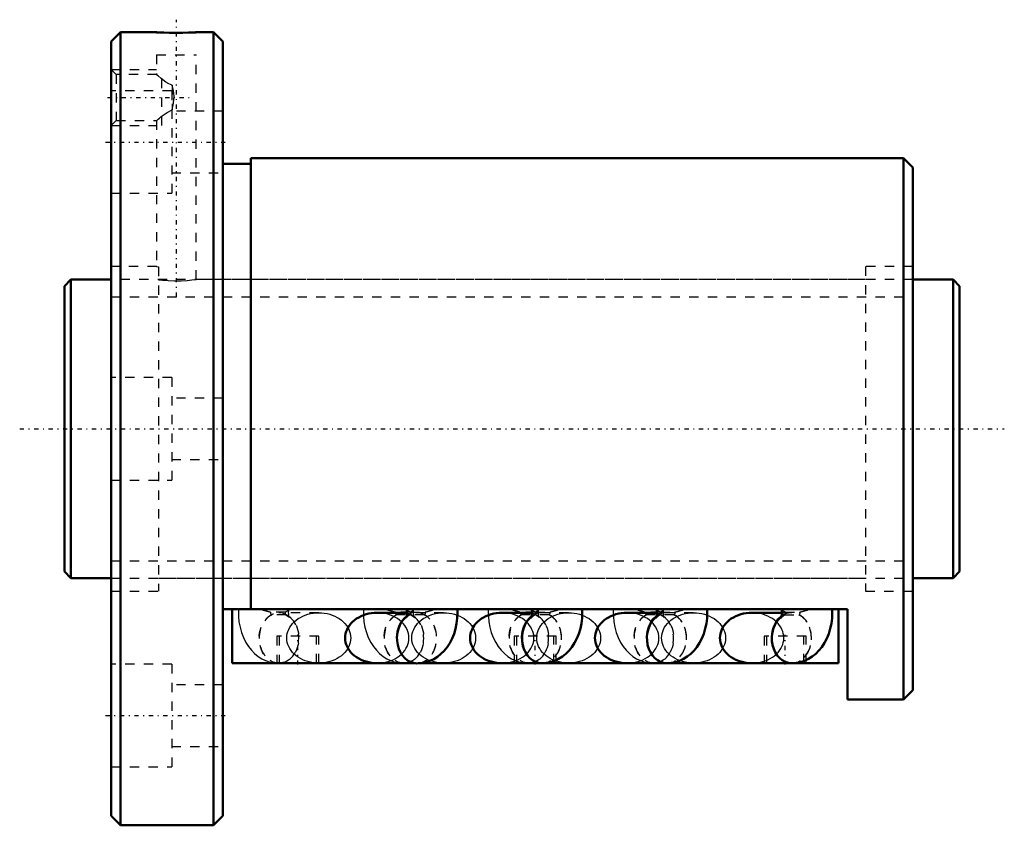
# Model space of a CAD drawing. Header units: millimetres. Extents: x -5 to 101, y -42 to 44.
import ezdxf

# ---------------------------------------------------------------- set-up
doc = ezdxf.new("R2010")
doc.units = ezdxf.units.MM
doc.linetypes.add('Center', pattern=[1.5, 0.45, -0.5, 0.05, -0.5])
doc.linetypes.add('Dashed', pattern=[2, 1, -1])
for name, color, linetype, lineweight in [('2d ConnectionPoints', 7, 'Continuous', 50), ('AM_0', 7, 'Continuous', 50), ('AM_5', 3, 'Continuous', 25), ('AM_7', 7, 'Center', 25), ('AM_9', 6, 'Dashed', 25)]:
    doc.layers.add(name, color=color, linetype=linetype, lineweight=lineweight)

# ---------------------------------------------------------------- blocks, each defined once
blk = doc.blocks.new('1_BIF3205V_10RR_Nut_0_in_BIF3205V_10RRG0_96LC0_000_4')
at = {"layer": 'AM_0'}
for p, q in [((6, 42.5), (5, 41.5)), ((9.88, 42.5), (6, 42.5)), ((6, 42.5), (6, -42.5)), ((16, 42.5), (14.1, 42.5)), ((17, 41.5), (16, 42.5)), ((16, 42.5), (16, -42.5)), ((5, 41.5), (5, -41.5)), ((17, 41.5), (17, -41.5)), ((90, 29), (20, 29)), ((20, 29), (20, -19.33)), ((91, 28), (90, 29)), ((90, 29), (90, -29)), ((20, 28.4), (17, 28.4)), ((91, 28), (91, -28)), ((84, -19.33), (17, -19.33)), ((18, -25.13), (18, -19.33)), ((36.75, -19.72), (33.53, -19.72)), ((50.16, -19.72), (46.93, -19.72)), ((63.56, -19.72), (60.33, -19.72)), ((76.96, -19.72), (73.73, -19.72)), ((83, -25.13), (83, -19.33)), ((84, -29), (84, -19.33)), ((37.6, -25.13), (18, -25.13)), ((33.53, -25.12), (37.53, -25.12)), ((83, -25.13), (37.94, -25.13)), ((46.93, -25.12), (51.01, -25.12)), ((60.33, -25.12), (64.41, -25.12)), ((73.73, -25.12), (77.81, -25.12)), ((90, -29), (91, -28)), ((84, -29), (90, -29)), ((5, -41.5), (6, -42.5)), ((16, -42.5), (17, -41.5)), ((6, -42.5), (16, -42.5))]:
    blk.add_line(p, q, dxfattribs=at)
for points in [[(14.12, 42.5), (14.07, 42.5), (13.79, 42.48), (13.31, 42.47), (12.69, 42.45), (11.98, 42.45), (11.28, 42.45), (10.66, 42.47), (10.19, 42.49), (9.92, 42.5), (9.88, 42.5)], [(33.53, -19.72), (33.23, -19.73), (32.93, -19.76), (32.64, -19.81), (32.35, -19.88), (32.08, -19.97), (31.81, -20.08), (31.56, -20.21), (31.32, -20.35), (31.1, -20.51), (30.9, -20.68), (30.72, -20.87), (30.56, -21.07), (30.42, -21.28), (30.31, -21.5), (30.22, -21.72), (30.15, -21.95), (30.11, -22.18), (30.1, -22.42), (30.11, -22.66), (30.15, -22.89), (30.22, -23.12), (30.31, -23.34), (30.42, -23.56), (30.56, -23.77), (30.72, -23.97), (30.9, -24.16), (31.1, -24.33), (31.32, -24.49), (31.56, -24.63), (31.81, -24.76), (32.08, -24.87), (32.35, -24.96), (32.64, -25.03), (32.93, -25.08), (33.23, -25.11), (33.53, -25.12)], [(36.7, -19.33), (36.7, -19.34), (36.73, -19.46), (36.74, -19.61), (36.75, -19.77), (36.74, -19.94), (36.71, -20.09), (36.68, -20.19), (36.66, -20.23), (36.66, -20.24)], [(37.79, -25.14), (38.26, -25.11), (38.73, -25.02), (39.17, -24.87), (39.6, -24.68), (40, -24.43), (40.37, -24.13), (40.72, -23.79), (41.04, -23.4), (41.32, -22.96), (41.57, -22.49), (41.78, -21.98), (41.94, -21.43), (42.06, -20.87), (42.13, -20.3), (42.15, -19.71), (42.14, -19.33)], [(46.93, -19.72), (46.63, -19.73), (46.33, -19.76), (46.04, -19.81), (45.75, -19.88), (45.48, -19.97), (45.21, -20.08), (44.96, -20.21), (44.72, -20.35), (44.5, -20.51), (44.3, -20.68), (44.12, -20.87), (43.96, -21.07), (43.82, -21.28), (43.71, -21.5), (43.62, -21.72), (43.55, -21.95), (43.51, -22.18), (43.5, -22.42), (43.51, -22.66), (43.55, -22.89), (43.62, -23.12), (43.71, -23.34), (43.82, -23.56), (43.96, -23.77), (44.12, -23.97), (44.3, -24.16), (44.5, -24.33), (44.72, -24.49), (44.96, -24.63), (45.21, -24.76), (45.48, -24.87), (45.75, -24.96), (46.04, -25.03), (46.33, -25.08), (46.63, -25.11), (46.93, -25.12)], [(50.11, -19.33), (50.11, -19.34), (50.13, -19.45), (50.15, -19.6), (50.16, -19.77), (50.15, -19.94), (50.12, -20.09), (50.09, -20.19), (50.07, -20.24), (50.07, -20.24)], [(51.19, -25.13), (51.66, -25.1), (52.13, -25.01), (52.57, -24.86), (53, -24.67), (53.4, -24.42), (53.77, -24.12), (54.12, -23.78), (54.43, -23.39), (54.72, -22.95), (54.96, -22.48), (55.17, -21.97), (55.33, -21.42), (55.45, -20.86), (55.52, -20.29), (55.54, -19.71), (55.53, -19.33)], [(60.33, -19.72), (60.03, -19.73), (59.73, -19.76), (59.44, -19.81), (59.15, -19.88), (58.88, -19.97), (58.61, -20.08), (58.36, -20.21), (58.12, -20.35), (57.9, -20.51), (57.7, -20.68), (57.52, -20.87), (57.36, -21.07), (57.22, -21.28), (57.11, -21.5), (57.02, -21.72), (56.95, -21.95), (56.91, -22.18), (56.9, -22.42), (56.91, -22.66), (56.95, -22.89), (57.02, -23.12), (57.11, -23.34), (57.22, -23.56), (57.36, -23.77), (57.52, -23.97), (57.7, -24.16), (57.9, -24.33), (58.12, -24.49), (58.36, -24.63), (58.61, -24.76), (58.88, -24.87), (59.15, -24.96), (59.44, -25.03), (59.73, -25.08), (60.03, -25.11), (60.33, -25.12)], [(63.51, -19.33), (63.51, -19.34), (63.53, -19.45), (63.55, -19.6), (63.56, -19.77), (63.55, -19.94), (63.52, -20.09), (63.49, -20.19), (63.47, -20.24), (63.47, -20.24)], [(64.59, -25.13), (65.06, -25.1), (65.53, -25.01), (65.97, -24.86), (66.4, -24.67), (66.8, -24.42), (67.17, -24.12), (67.52, -23.78), (67.83, -23.39), (68.12, -22.95), (68.36, -22.48), (68.57, -21.97), (68.73, -21.42), (68.85, -20.86), (68.92, -20.29), (68.94, -19.71), (68.93, -19.33)], [(73.73, -19.72), (73.43, -19.73), (73.13, -19.76), (72.84, -19.81), (72.55, -19.88), (72.28, -19.97), (72.01, -20.08), (71.76, -20.21), (71.52, -20.35), (71.3, -20.51), (71.1, -20.68), (70.92, -20.87), (70.76, -21.07), (70.62, -21.28), (70.51, -21.5), (70.42, -21.72), (70.35, -21.95), (70.31, -22.18), (70.3, -22.42), (70.31, -22.66), (70.35, -22.89), (70.42, -23.12), (70.51, -23.34), (70.62, -23.56), (70.76, -23.77), (70.92, -23.97), (71.1, -24.16), (71.3, -24.33), (71.52, -24.49), (71.76, -24.63), (72.01, -24.76), (72.28, -24.87), (72.55, -24.96), (72.84, -25.03), (73.13, -25.08), (73.43, -25.11), (73.73, -25.12)], [(76.91, -19.33), (76.91, -19.34), (76.93, -19.45), (76.95, -19.6), (76.96, -19.77), (76.95, -19.94), (76.92, -20.09), (76.89, -20.19), (76.87, -20.24), (76.87, -20.24)], [(77.99, -25.13), (78.46, -25.1), (78.93, -25.01), (79.37, -24.86), (79.8, -24.67), (80.2, -24.42), (80.57, -24.12), (80.92, -23.78), (81.23, -23.39), (81.52, -22.95), (81.76, -22.48), (81.97, -21.97), (82.13, -21.42), (82.25, -20.86), (82.32, -20.29), (82.34, -19.71), (82.33, -19.33)]]:
    blk.add_lwpolyline(points, dxfattribs=at)
for centre, major_axis, start_param, end_param in [((37.79, -22.44), (0, 2.7), 0.541723, 3.142537), ((37.79, -22.42), (0, -2.7), 3.685973, 4.716093), ((51.19, -22.42), (0, -2.7), 3.678521, 5.239198), ((51.19, -22.44), (0, 2.69), 0.539526, 3.142564), ((64.59, -22.42), (0, -2.7), 3.678521, 5.239198), ((64.59, -22.44), (0, 2.69), 0.539526, 3.142564), ((77.99, -22.42), (0, -2.7), 3.678521, 5.239198), ((77.99, -22.44), (0, 2.69), 0.539526, 3.142564)]:
    blk.add_ellipse(centre, major_axis=major_axis, ratio=0.788011, start_param=start_param, end_param=end_param, dxfattribs=at)
at = {"layer": 'AM_5', "linetype": 'Dashed'}
for p, q in [((5, 38.5), (9.88, 38.5)), ((10.44, 32.5), (10.44, 38.5)), ((5, 32.5), (9.88, 32.5))]:
    blk.add_line(p, q, dxfattribs=at)
at = {"layer": 'AM_7'}
for p, q in [((12, 14.15), (12, 43.85)), ((4.6, 35.5), (13.37, 35.5)), ((4.4, 30.74), (17.6, 30.74)), ((25.04, -25.27), (25.04, -22.09)), ((50.5, -25.27), (50.5, -22.09)), ((77.3, -25.27), (77.3, -22.09)), ((4.4, -30.74), (17.6, -30.74))]:
    blk.add_line(p, q, dxfattribs=at)
at = {"layer": 'AM_9'}
for p, q in [((9.88, 42.5), (9.88, 42.39)), ((14.12, 42.39), (9.88, 42.39)), ((14.12, 42.39), (14.12, 42.5)), ((9.88, 40.09), (14.12, 40.09)), ((9.88, 40.09), (9.88, 37.94)), ((14.12, 16), (14.12, 40.09)), ((5.54, 37.96), (5, 38.5)), ((9.9, 37.96), (5.54, 37.96)), ((5.54, 37.96), (5.54, 33.04)), ((11.5, 36.24), (5, 36.24)), ((11.5, 36.24), (11.5, 25.24)), ((11.55, 36.82), (11.55, 34.18)), ((17, 34.04), (11.5, 34.04)), ((5, 32.5), (5.54, 33.04)), ((5.54, 33.04), (9.9, 33.04)), ((9.88, 33.06), (9.88, 17.4)), ((11.5, 27.44), (17, 27.44)), ((5, 25.24), (11.5, 25.24)), ((9.9, 17.4), (5, 17.4)), ((9.88, 17.4), (10.1, 17.37)), ((10.1, 17.37), (10.1, -17.4)), ((85.9, 17.4), (85.9, -17.4)), ((91, 17.4), (85.9, 17.4)), ((85.9, 16), (14.12, 16)), ((11.5, 5.5), (5, 5.5)), ((11.5, 5.5), (11.5, -5.5)), ((17, 3.3), (11.5, 3.3)), ((11.5, -3.3), (17, -3.3)), ((5, -5.5), (11.5, -5.5)), ((10.1, -16), (85.9, -16)), ((5, -17.4), (10.1, -17.4)), ((85.9, -17.4), (91, -17.4)), ((23.69, -19.64), (22.12, -19.64)), ((23.79, -19.94), (22.23, -19.94)), ((27.27, -19.72), (23.01, -19.72)), ((37.09, -19.64), (35.52, -19.64)), ((38.59, -19.94), (35.63, -19.94)), ((40.67, -19.72), (36.75, -19.72)), ((37.09, -19.64), (38.7, -19.64)), ((50.49, -19.64), (48.92, -19.64)), ((51.97, -19.94), (49.03, -19.94)), ((54.07, -19.72), (50.16, -19.72)), ((50.51, -19.64), (52.08, -19.64)), ((63.89, -19.64), (62.32, -19.64)), ((65.37, -19.94), (62.43, -19.94)), ((67.47, -19.72), (63.56, -19.72)), ((63.91, -19.64), (65.48, -19.64)), ((77.99, -19.72), (76.96, -19.72)), ((77.21, -19.94), (78.77, -19.94)), ((77.31, -19.64), (78.88, -19.64)), ((27.29, -22.23), (22.79, -22.23)), ((22.79, -22.23), (22.79, -25.13)), ((23.04, -22.23), (23.04, -25.13)), ((27.04, -25.13), (27.04, -22.23)), ((27.29, -25.13), (27.29, -22.23)), ((52.75, -22.23), (48.25, -22.23)), ((48.25, -22.23), (48.25, -25.13)), ((48.5, -22.23), (48.5, -25.13)), ((52.5, -25.13), (52.5, -22.23)), ((52.75, -25.13), (52.75, -22.23)), ((79.55, -22.23), (75.05, -22.23)), ((75.05, -22.23), (75.05, -25.13)), ((75.3, -22.23), (75.3, -25.13)), ((79.3, -25.13), (79.3, -22.23)), ((79.55, -25.13), (79.55, -22.23)), ((11.5, -25.24), (5, -25.24)), ((11.5, -25.24), (11.5, -36.24)), ((23.01, -25.12), (27.27, -25.12)), ((36.25, -25.13), (36.41, -25.13)), ((37.53, -25.12), (40.67, -25.12)), ((37.94, -25.13), (37.6, -25.13)), ((49.65, -25.13), (49.81, -25.13)), ((51.01, -25.12), (54.07, -25.12)), ((63.05, -25.13), (63.21, -25.13)), ((64.41, -25.12), (67.47, -25.12)), ((77.81, -25.12), (77.99, -25.12)), ((17, -27.44), (11.5, -27.44)), ((11.5, -34.04), (17, -34.04)), ((5, -36.24), (11.5, -36.24))]:
    blk.add_line(p, q, dxfattribs=at)
for points in [[(11.55, 36.82), (11.21, 36.97), (10.89, 37.16), (10.37, 37.54), (10.04, 37.82), (9.89, 37.94), (9.88, 37.96)], [(11.55, 34.18), (11.71, 34.91), (11.75, 35.66), (11.68, 36.24), (11.55, 36.82)], [(9.88, 33.04), (9.9, 33.06), (10.04, 33.18), (10.2, 33.31), (10.39, 33.47), (10.68, 33.69), (11.02, 33.92), (11.55, 34.18)], [(10.1, 15.97), (10.52, 15.93), (11.11, 15.88), (11.8, 15.86), (12.51, 15.87), (13.16, 15.9), (13.68, 15.95), (14.02, 15.99), (14.12, 16)], [(18.67, -19.33), (18.66, -19.53), (18.67, -20.11), (18.72, -20.69), (18.83, -21.27), (18.98, -21.83), (19.19, -22.38), (19.45, -22.9), (19.73, -23.34), (20.05, -23.74), (20.39, -24.09), (20.77, -24.39), (21.16, -24.64), (21.58, -24.84), (22.06, -25.01), (22.54, -25.1), (23.01, -25.13)], [(23.76, -19.93), (23.76, -19.93), (23.94, -20.05), (24.06, -20.15), (24.12, -20.22), (24.13, -20.24)], [(27.27, -25.12), (26.98, -25.11), (26.68, -25.08), (26.39, -25.03), (26.1, -24.96), (25.83, -24.87), (25.56, -24.76), (25.31, -24.63), (25.07, -24.49), (24.85, -24.33), (24.65, -24.16), (24.47, -23.97), (24.31, -23.77), (24.17, -23.56), (24.06, -23.34), (23.97, -23.12), (23.9, -22.89), (23.86, -22.66), (23.85, -22.42), (23.86, -22.18), (23.9, -21.95), (23.97, -21.72), (24.06, -21.5), (24.17, -21.28), (24.31, -21.07), (24.47, -20.87), (24.65, -20.68), (24.85, -20.51), (25.07, -20.35), (25.31, -20.21), (25.56, -20.08), (25.83, -19.97), (26.1, -19.88), (26.39, -19.81), (26.68, -19.76), (26.98, -19.73), (27.27, -19.72)], [(24.11, -20.2), (24.09, -20.14), (24.06, -20.02), (24.05, -19.87), (24.04, -19.7), (24.05, -19.53), (24.08, -19.39), (24.1, -19.33)], [(27.27, -19.72), (27.57, -19.73), (27.87, -19.76), (28.16, -19.81), (28.45, -19.88), (28.72, -19.97), (28.99, -20.08), (29.24, -20.21), (29.48, -20.35), (29.7, -20.51), (29.9, -20.68), (30.08, -20.87), (30.24, -21.07), (30.38, -21.28), (30.49, -21.5), (30.58, -21.72), (30.65, -21.95), (30.69, -22.18), (30.7, -22.42)], [(32.07, -19.33), (32.06, -19.53), (32.07, -20.11), (32.12, -20.69), (32.23, -21.27), (32.38, -21.83), (32.59, -22.38), (32.85, -22.9), (33.13, -23.34), (33.45, -23.74), (33.79, -24.09), (34.17, -24.39), (34.56, -24.64), (34.98, -24.84), (35.46, -25.01), (35.94, -25.1), (36.25, -25.13)], [(36.95, -22.42), (36.94, -22.18), (36.9, -21.95), (36.83, -21.72), (36.74, -21.5), (36.63, -21.28), (36.49, -21.07), (36.33, -20.87), (36.15, -20.68), (35.95, -20.51), (35.73, -20.35), (35.49, -20.21), (35.24, -20.08), (34.97, -19.97), (34.7, -19.88), (34.41, -19.81), (34.12, -19.76), (33.82, -19.73), (33.53, -19.72)], [(36.66, -20.24), (36.67, -20.22), (36.72, -20.16), (36.83, -20.06), (37.02, -19.93), (37.04, -19.92)], [(37.16, -19.93), (37.16, -19.93), (37.34, -20.05), (37.46, -20.15), (37.52, -20.22), (37.53, -20.24)], [(40.67, -25.12), (40.38, -25.11), (40.08, -25.08), (39.79, -25.03), (39.5, -24.96), (39.23, -24.87), (38.96, -24.76), (38.71, -24.63), (38.47, -24.49), (38.25, -24.33), (38.05, -24.16), (37.87, -23.97), (37.71, -23.77), (37.57, -23.56), (37.46, -23.34), (37.37, -23.12), (37.3, -22.89), (37.26, -22.66), (37.25, -22.42), (37.26, -22.18), (37.3, -21.95), (37.37, -21.72), (37.46, -21.5), (37.57, -21.28), (37.71, -21.07), (37.87, -20.87), (38.05, -20.68), (38.25, -20.51), (38.47, -20.35), (38.71, -20.21), (38.96, -20.08), (39.23, -19.97), (39.5, -19.88), (39.79, -19.81), (40.08, -19.76), (40.38, -19.73), (40.67, -19.72)], [(37.44, -19.72), (37.44, -19.7), (37.45, -19.53), (37.48, -19.39), (37.5, -19.33)], [(37.51, -20.2), (37.49, -20.14), (37.46, -20.02), (37.45, -19.87), (37.44, -19.72)], [(40.67, -19.72), (40.97, -19.73), (41.27, -19.76), (41.56, -19.81), (41.85, -19.88), (42.12, -19.97), (42.39, -20.08), (42.64, -20.21), (42.88, -20.35), (43.1, -20.51), (43.3, -20.68), (43.48, -20.87), (43.64, -21.07), (43.78, -21.28), (43.89, -21.5), (43.98, -21.72), (44.05, -21.95), (44.09, -22.18), (44.1, -22.42)], [(45.47, -19.33), (45.46, -19.53), (45.47, -20.11), (45.52, -20.69), (45.63, -21.27), (45.78, -21.83), (45.99, -22.38), (46.25, -22.9), (46.53, -23.34), (46.85, -23.74), (47.19, -24.09), (47.57, -24.39), (47.96, -24.64), (48.38, -24.84), (48.5, -24.89)], [(50.35, -22.42), (50.34, -22.18), (50.3, -21.95), (50.23, -21.72), (50.14, -21.5), (50.03, -21.28), (49.89, -21.07), (49.73, -20.87), (49.55, -20.68), (49.35, -20.51), (49.13, -20.35), (48.89, -20.21), (48.64, -20.08), (48.37, -19.97), (48.1, -19.88), (47.81, -19.81), (47.52, -19.76), (47.22, -19.73), (46.93, -19.72)], [(50.07, -20.24), (50.08, -20.23), (50.13, -20.17), (50.23, -20.07), (50.42, -19.94), (50.45, -19.93)], [(50.56, -19.93), (50.56, -19.93), (50.74, -20.05), (50.86, -20.15), (50.92, -20.22), (50.93, -20.24)], [(54.07, -25.12), (53.78, -25.11), (53.48, -25.08), (53.19, -25.03), (52.9, -24.96), (52.63, -24.87), (52.36, -24.76), (52.11, -24.63), (51.87, -24.49), (51.65, -24.33), (51.45, -24.16), (51.27, -23.97), (51.11, -23.77), (50.97, -23.56), (50.86, -23.34), (50.77, -23.12), (50.7, -22.89), (50.66, -22.66), (50.65, -22.42), (50.66, -22.18), (50.7, -21.95), (50.77, -21.72), (50.86, -21.5), (50.97, -21.28), (51.11, -21.07), (51.27, -20.87), (51.45, -20.68), (51.65, -20.51), (51.87, -20.35), (52.11, -20.21), (52.36, -20.08), (52.63, -19.97), (52.9, -19.88), (53.19, -19.81), (53.48, -19.76), (53.78, -19.73), (54.07, -19.72)], [(50.84, -19.72), (50.84, -19.7), (50.85, -19.53), (50.88, -19.39), (50.9, -19.33)], [(50.91, -20.2), (50.89, -20.14), (50.86, -20.02), (50.85, -19.87), (50.84, -19.72)], [(54.07, -19.72), (54.37, -19.73), (54.67, -19.76), (54.96, -19.81), (55.25, -19.88), (55.52, -19.97), (55.79, -20.08), (56.04, -20.21), (56.28, -20.35), (56.5, -20.51), (56.7, -20.68), (56.88, -20.87), (57.04, -21.07), (57.18, -21.28), (57.29, -21.5), (57.38, -21.72), (57.45, -21.95), (57.49, -22.18), (57.5, -22.42)], [(58.87, -19.33), (58.86, -19.53), (58.87, -20.11), (58.92, -20.69), (59.03, -21.27), (59.18, -21.83), (59.39, -22.38), (59.65, -22.9), (59.93, -23.34), (60.25, -23.74), (60.59, -24.09), (60.97, -24.39), (61.36, -24.64), (61.78, -24.84), (62.26, -25.01), (62.74, -25.1), (63.05, -25.13)], [(63.75, -22.42), (63.74, -22.18), (63.7, -21.95), (63.63, -21.72), (63.54, -21.5), (63.43, -21.28), (63.29, -21.07), (63.13, -20.87), (62.95, -20.68), (62.75, -20.51), (62.53, -20.35), (62.29, -20.21), (62.04, -20.08), (61.77, -19.97), (61.5, -19.88), (61.21, -19.81), (60.92, -19.76), (60.62, -19.73), (60.33, -19.72)], [(63.47, -20.24), (63.48, -20.23), (63.53, -20.17), (63.63, -20.07), (63.82, -19.94), (63.85, -19.93)], [(63.96, -19.93), (63.96, -19.93), (64.14, -20.05), (64.26, -20.15), (64.32, -20.22), (64.33, -20.24)], [(67.47, -25.12), (67.18, -25.11), (66.88, -25.08), (66.59, -25.03), (66.3, -24.96), (66.03, -24.87), (65.76, -24.76), (65.51, -24.63), (65.27, -24.49), (65.05, -24.33), (64.85, -24.16), (64.67, -23.97), (64.51, -23.77), (64.37, -23.56), (64.26, -23.34), (64.17, -23.12), (64.1, -22.89), (64.06, -22.66), (64.05, -22.42), (64.06, -22.18), (64.1, -21.95), (64.17, -21.72), (64.26, -21.5), (64.37, -21.28), (64.51, -21.07), (64.67, -20.87), (64.85, -20.68), (65.05, -20.51), (65.27, -20.35), (65.51, -20.21), (65.76, -20.08), (66.03, -19.97), (66.3, -19.88), (66.59, -19.81), (66.88, -19.76), (67.18, -19.73), (67.47, -19.72)], [(64.24, -19.72), (64.24, -19.7), (64.25, -19.53), (64.28, -19.39), (64.3, -19.33)], [(64.31, -20.2), (64.29, -20.14), (64.26, -20.02), (64.25, -19.87), (64.24, -19.72)], [(67.47, -19.72), (67.77, -19.73), (68.07, -19.76), (68.36, -19.81), (68.65, -19.88), (68.92, -19.97), (69.19, -20.08), (69.44, -20.21), (69.68, -20.35), (69.9, -20.51), (70.1, -20.68), (70.28, -20.87), (70.44, -21.07), (70.58, -21.28), (70.69, -21.5), (70.78, -21.72), (70.85, -21.95), (70.89, -22.18), (70.9, -22.42)], [(77.15, -22.42), (77.14, -22.18), (77.1, -21.95), (77.03, -21.72), (76.94, -21.5), (76.83, -21.28), (76.69, -21.07), (76.53, -20.87), (76.35, -20.68), (76.15, -20.51), (75.93, -20.35), (75.69, -20.21), (75.44, -20.08), (75.17, -19.97), (74.9, -19.88), (74.61, -19.81), (74.32, -19.76), (74.02, -19.73), (73.73, -19.72)], [(76.87, -20.24), (76.88, -20.23), (76.93, -20.17), (77.03, -20.07), (77.22, -19.94), (77.25, -19.93)], [(24.13, -20.24), (24.13, -20.24), (24.12, -20.21), (24.11, -20.2)], [(37.53, -20.24), (37.53, -20.24), (37.52, -20.21), (37.51, -20.2)], [(50.93, -20.24), (50.93, -20.24), (50.92, -20.21), (50.91, -20.2)], [(64.33, -20.24), (64.33, -20.24), (64.32, -20.21), (64.31, -20.2)], [(30.7, -22.42), (30.69, -22.66), (30.65, -22.89), (30.58, -23.12), (30.49, -23.34), (30.38, -23.56), (30.24, -23.77), (30.08, -23.97), (29.9, -24.16), (29.7, -24.33), (29.48, -24.49), (29.24, -24.63), (28.99, -24.76), (28.72, -24.87), (28.45, -24.96), (28.16, -25.03), (27.87, -25.08), (27.57, -25.11), (27.27, -25.12)], [(33.53, -25.12), (33.82, -25.11), (34.12, -25.08), (34.41, -25.03), (34.7, -24.96), (34.97, -24.87), (35.24, -24.76), (35.49, -24.63), (35.73, -24.49), (35.95, -24.33), (36.15, -24.16), (36.33, -23.97), (36.49, -23.77), (36.63, -23.56), (36.74, -23.34), (36.83, -23.12), (36.9, -22.89), (36.94, -22.66), (36.95, -22.42)], [(44.1, -22.42), (44.09, -22.66), (44.05, -22.89), (43.98, -23.12), (43.89, -23.34), (43.78, -23.56), (43.64, -23.77), (43.48, -23.97), (43.3, -24.16), (43.1, -24.33), (42.88, -24.49), (42.64, -24.63), (42.39, -24.76), (42.12, -24.87), (41.85, -24.96), (41.56, -25.03), (41.27, -25.08), (40.97, -25.11), (40.67, -25.12)], [(46.93, -25.12), (47.22, -25.11), (47.52, -25.08), (47.81, -25.03), (48.1, -24.96), (48.37, -24.87), (48.64, -24.76), (48.89, -24.63), (49.13, -24.49), (49.35, -24.33), (49.55, -24.16), (49.73, -23.97), (49.89, -23.77), (50.03, -23.56), (50.14, -23.34), (50.23, -23.12), (50.3, -22.89), (50.34, -22.66), (50.35, -22.42)], [(57.5, -22.42), (57.49, -22.66), (57.45, -22.89), (57.38, -23.12), (57.29, -23.34), (57.18, -23.56), (57.04, -23.77), (56.88, -23.97), (56.7, -24.16), (56.5, -24.33), (56.28, -24.49), (56.04, -24.63), (55.79, -24.76), (55.52, -24.87), (55.25, -24.96), (54.96, -25.03), (54.67, -25.08), (54.37, -25.11), (54.07, -25.12)], [(60.33, -25.12), (60.62, -25.11), (60.92, -25.08), (61.21, -25.03), (61.5, -24.96), (61.77, -24.87), (62.04, -24.76), (62.29, -24.63), (62.53, -24.49), (62.75, -24.33), (62.95, -24.16), (63.13, -23.97), (63.29, -23.77), (63.43, -23.56), (63.54, -23.34), (63.63, -23.12), (63.7, -22.89), (63.74, -22.66), (63.75, -22.42)], [(70.9, -22.42), (70.89, -22.66), (70.85, -22.89), (70.78, -23.12), (70.69, -23.34), (70.58, -23.56), (70.44, -23.77), (70.28, -23.97), (70.1, -24.16), (69.9, -24.33), (69.68, -24.49), (69.44, -24.63), (69.19, -24.76), (68.92, -24.87), (68.65, -24.96), (68.36, -25.03), (68.07, -25.08), (67.77, -25.11), (67.47, -25.12)], [(73.73, -25.12), (74.02, -25.11), (74.32, -25.08), (74.61, -25.03), (74.9, -24.96), (75.17, -24.87), (75.44, -24.76), (75.69, -24.63), (75.93, -24.49), (76.15, -24.33), (76.35, -24.16), (76.53, -23.97), (76.69, -23.77), (76.83, -23.56), (76.94, -23.34), (77.03, -23.12), (77.1, -22.89), (77.14, -22.66), (77.15, -22.42)], [(48.5, -24.89), (48.86, -25.01), (49.34, -25.1), (49.65, -25.13)]]:
    blk.add_lwpolyline(points, dxfattribs=at)
for centre, major_axis, ratio, start_param, end_param in [((23.01, -22.44), (0, -2.69), 0.788011, 3.519692, 9.046679), ((21.57, -18.39), (-2.53, 0.9), 0.394005, 1.507839, 1.926699), ((22.23, -19.74), (0, 0.2), 0.615661, 1.047198, 3.141593), ((23.79, -19.74), (0, 0.2), 0.615661, 1.047198, 3.141593), ((21.57, -18.39), (-2.53, 0.9), 0.394005, 2.682898, 3.101758), ((36.41, -22.44), (0, -2.69), 0.788011, 3.519692, 9.046679), ((34.97, -18.39), (-2.53, 0.9), 0.394005, 1.507839, 1.926699), ((35.63, -19.74), (0, 0.2), 0.615661, 1.047198, 3.141593), ((37.79, -22.42), (0, -2.7), 0.788011, 4.716093, 9.969159), ((37.79, -22.44), (0, 2.7), 0.788011, 0.387317, 0.541723), ((39.23, -18.39), (-2.54, -0.9), 0.394005, 0.036222, 0.449478), ((36.98, -19.74), (0, -0.2), 0.615661, 0, 2.094395), ((37.19, -19.74), (0, 0.2), 0.615661, 1.047198, 3.141593), ((34.97, -18.39), (-2.53, 0.9), 0.394005, 2.682898, 3.101758), ((37.79, -22.44), (0, 2.7), 0.788011, 3.142537, 5.895869), ((38.59, -19.74), (0, -0.2), 0.615661, 0, 2.094395), ((39.23, -18.39), (-2.54, -0.9), 0.394005, 1.224111, 1.637366), ((49.81, -22.44), (0, -2.69), 0.788011, 3.519692, 9.046679), ((48.37, -18.39), (-2.53, 0.9), 0.394005, 1.507839, 1.926699), ((49.03, -19.74), (0, 0.2), 0.615661, 1.047198, 3.141593), ((51.19, -22.42), (0, -2.7), 0.788011, 5.239198, 9.961706), ((51.19, -22.44), (0, 2.69), 0.788011, 0.378099, 0.539526), ((52.63, -18.39), (-2.53, -0.9), 0.394005, 0.039835, 0.458695), ((50.41, -19.74), (0, -0.2), 0.615661, 0, 2.094395), ((50.59, -19.74), (0, 0.2), 0.615661, 1.047198, 3.141593), ((48.37, -18.39), (-2.53, 0.9), 0.394005, 2.682898, 3.101758), ((51.19, -22.44), (0, 2.69), 0.788011, 3.142564, 5.905086), ((51.97, -19.74), (0, -0.2), 0.615661, 6.283185, 8.37758), ((52.63, -18.39), (-2.53, -0.9), 0.394005, 1.214893, 1.633753), ((63.21, -22.44), (0, -2.69), 0.788011, 3.519692, 9.046679), ((61.77, -18.39), (-2.53, 0.9), 0.394005, 1.507839, 1.926699), ((62.43, -19.74), (0, 0.2), 0.615661, 1.047198, 3.141593), ((64.59, -22.42), (0, -2.7), 0.788011, 5.239198, 9.961706), ((64.59, -22.44), (0, 2.69), 0.788011, 0.378099, 0.539526), ((66.03, -18.39), (-2.53, -0.9), 0.394005, 0.039835, 0.458695), ((63.81, -19.74), (0, -0.2), 0.615661, 0, 2.094395), ((63.99, -19.74), (0, 0.2), 0.615661, 1.047198, 3.141593), ((61.77, -18.39), (-2.53, 0.9), 0.394005, 2.682898, 3.101758), ((64.59, -22.44), (0, 2.69), 0.788011, 3.142564, 5.905086), ((65.37, -19.74), (0, -0.2), 0.615661, 6.283185, 8.37758), ((66.03, -18.39), (-2.53, -0.9), 0.394005, 1.214893, 1.633753), ((77.99, -22.42), (0, -2.7), 0.788011, 5.239198, 9.961706), ((77.99, -22.44), (0, 2.69), 0.788011, 0.378099, 0.539526), ((79.43, -18.39), (-2.53, -0.9), 0.394005, 0.039835, 0.458695), ((77.21, -19.74), (0, -0.2), 0.615661, 6.283185, 8.37758), ((77.99, -22.44), (0, 2.69), 0.788011, 3.142564, 5.905086), ((78.77, -19.74), (0, -0.2), 0.615661, 0, 2.094395), ((79.43, -18.39), (-2.53, -0.9), 0.394005, 1.214893, 1.633753)]:
    blk.add_ellipse(centre, major_axis=major_axis, ratio=ratio, start_param=start_param, end_param=end_param, dxfattribs=at)
for centre in [(23.01, -22.42), (36.41, -22.42), (49.81, -22.42), (63.21, -22.42)]:
    blk.add_ellipse(centre, major_axis=(0, -2.7), ratio=0.788011, dxfattribs=at)
blk = doc.blocks.new('2_BIF3205V_10RR000_Shaft_0_in_BIF3205V_10RRG0_96LC0_000_4')
at = {"layer": 'AM_0'}
for p, q in [((0.7, 16), (0, 15.3)), ((0.7, 16), (0.7, -16)), ((5, 16), (0.7, 16)), ((95.3, 16), (91, 16)), ((96, 15.3), (95.3, 16)), ((95.3, 16), (95.3, -16)), ((0, 15.3), (0, -15.3)), ((96, 15.3), (96, -15.3)), ((0, -15.3), (0.7, -16)), ((95.3, -16), (96, -15.3)), ((0.7, -16), (5, -16)), ((91, -16), (95.3, -16))]:
    blk.add_line(p, q, dxfattribs=at)
at = {"layer": 'AM_5', "linetype": 'Dashed'}
for p, q in [((5, 14.1595), (91, 14.1595)), ((5, -14.1595), (91, -14.1595))]:
    blk.add_line(p, q, dxfattribs=at)
at = {"layer": 'AM_7'}
blk.add_line((-4.8, 0), (100.8, 0), dxfattribs=at)
at = {"layer": 'AM_9'}
for p, q in [((91, 16), (5, 16)), ((5, -16), (91, -16))]:
    blk.add_line(p, q, dxfattribs=at)

msp = doc.modelspace()

# ---------------------------------------------------------------- linework, layer by layer
at = {"layer": '2d ConnectionPoints'}
for p in [(0, 0), (5, 0)]:
    msp.add_point(p, dxfattribs=at)

# ---------------------------------------------------------------- block references
for name in ['1_BIF3205V_10RR_Nut_0_in_BIF3205V_10RRG0_96LC0_000_4', '2_BIF3205V_10RR000_Shaft_0_in_BIF3205V_10RRG0_96LC0_000_4']:
    msp.add_blockref(name, (0, 0))

doc.saveas('drawing.dxf')
